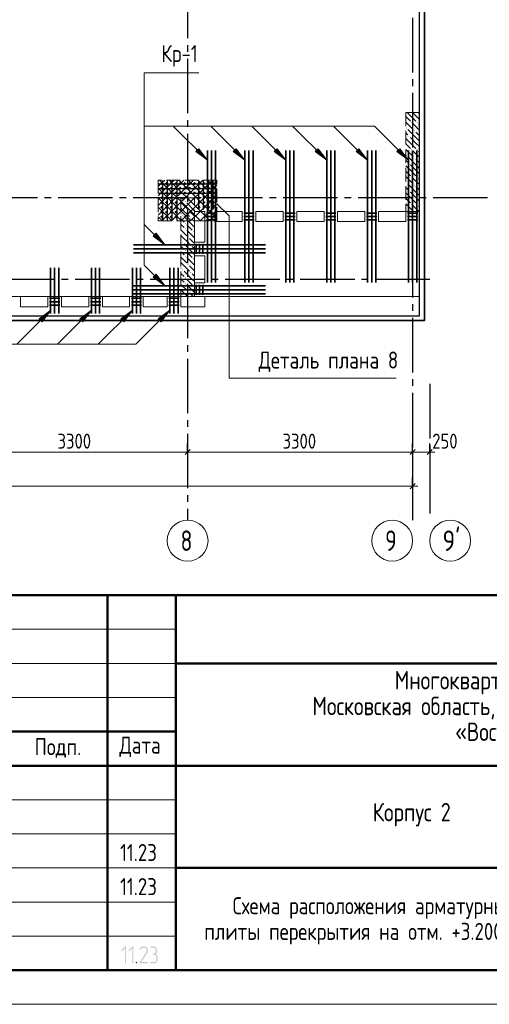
# Model space of a CAD drawing. Header units: millimetres. Extents: x 0 to 43617, y 0 to 59400.
# Tile 9 of 29: x 27211 to 34098, y 0 to 14442. Entities that reach past the tile are written whole.
import ezdxf

# ---------------------------------------------------------------- set-up
doc = ezdxf.new("R2010")
doc.units = ezdxf.units.MM
doc.linetypes.add('______2', pattern=[270, 200, -70])
doc.linetypes.add('______5', pattern=[1100, 800, -100, 100, -100])
for name, color, linetype, lineweight in [('S1 Стержни арматуры фон', 7, 'Continuous', 25), ('Standard', 7, 'Continuous', 25), ('Вспомогательная арматура', 7, 'Continuous', 25), ('ЖБ Пилон', 180, 'Continuous', 25), ('Оси', 40, '______5', 18), ('Позиционная метка номер позиции', 7, 'Continuous', 13), ('Поперечная арматура', 7, 'Continuous', 25), ('Поперечное армирование AW фон', 7, 'Continuous', 25), ('Примечания', 7, 'Continuous', 25)]:
    doc.layers.add(name, color=color, linetype=linetype, lineweight=lineweight)
doc.layers.add('ЖБ Перекрытие верхний уровень', color=7, linetype='Continuous', lineweight=25, true_color=0xe0e0ff)
doc.styles.add('GOST 2.304-81', font='txt')
doc.styles.add('ISOCPEUR', font='txt')

msp = doc.modelspace()

# ---------------------------------------------------------------- hatches: boundary and pattern name
at = {"layer": 'Standard', "linetype": 'Continuous', "lineweight": 25, "transparency": 33554687}
for points in [[(28772, 610), (28772, 609), (28772, 608), (28772, 607), (28771, 606), (28771, 605), (28771, 605), (28770, 604), (28769, 603), (28768, 602), (28767, 602), (28765, 601), (28763, 601), (28763, 601), (28762, 601), (28761, 602), (28761, 602), (28760, 602), (28759, 602), (28758, 603), (28757, 603), (28756, 604), (28756, 605), (28755, 605), (28755, 606), (28755, 607), (28754, 608), (28754, 609), (28754, 610), (28754, 820), (28716, 782), (28715, 780), (28713, 780), (28712, 779), (28710, 779), (28708, 779), (28707, 780), (28705, 780), (28704, 782), (28702, 783), (28702, 785), (28701, 786), (28701, 788), (28701, 788), (28701, 789), (28701, 790), (28702, 790), (28702, 791), (28702, 792), (28703, 793), (28704, 794), (28757, 848), (28758, 849), (28760, 849), (28761, 850), (28763, 850), (28765, 850), (28766, 849), (28768, 849), (28769, 848), (28770, 847), (28770, 846), (28771, 846), (28771, 845), (28772, 844), (28772, 843), (28772, 842), (28772, 841)], [(28878, 610), (28878, 609), (28878, 608), (28878, 607), (28878, 606), (28878, 605), (28877, 605), (28877, 604), (28876, 603), (28875, 602), (28873, 602), (28872, 601), (28870, 601), (28869, 601), (28869, 601), (28868, 602), (28867, 602), (28866, 602), (28865, 602), (28865, 603), (28863, 603), (28863, 604), (28862, 605), (28862, 605), (28861, 606), (28861, 607), (28861, 608), (28861, 609), (28861, 610), (28861, 820), (28823, 782), (28821, 780), (28820, 780), (28818, 779), (28817, 779), (28815, 779), (28813, 780), (28812, 780), (28810, 782), (28809, 783), (28808, 785), (28808, 786), (28808, 788), (28808, 788), (28808, 789), (28808, 790), (28808, 790), (28809, 791), (28809, 792), (28810, 793), (28810, 794), (28863, 848), (28865, 849), (28866, 849), (28868, 850), (28869, 850), (28871, 850), (28873, 849), (28874, 849), (28876, 848), (28876, 847), (28877, 846), (28877, 846), (28878, 845), (28878, 844), (28878, 843), (28878, 842), (28878, 841)], [(29082, 601), (28976, 601), (28975, 601), (28973, 602), (28971, 603), (28970, 604), (28969, 606), (28968, 607), (28967, 609), (28967, 611), (28967, 612), (28968, 613), (28968, 614), (28969, 615), (29066, 763), (29070, 770), (29073, 776), (29074, 779), (29074, 782), (29075, 786), (29075, 789), (29075, 791), (29075, 793), (29074, 795), (29074, 798), (29073, 800), (29073, 802), (29072, 804), (29071, 806), (29070, 807), (29069, 809), (29068, 811), (29067, 813), (29065, 814), (29064, 816), (29062, 818), (29060, 819), (29059, 821), (29057, 822), (29055, 823), (29053, 824), (29051, 826), (29049, 827), (29047, 828), (29045, 828), (29043, 829), (29041, 830), (29039, 831), (29036, 831), (29034, 831), (29032, 832), (29030, 832), (29028, 832), (29024, 832), (29021, 831), (29018, 831), (29016, 830), (29013, 829), (29010, 828), (29007, 827), (29005, 825), (29002, 823), (29000, 821), (28997, 819), (28995, 816), (28993, 813), (28991, 809), (28989, 806), (28988, 802), (28987, 800), (28986, 799), (28985, 798), (28984, 798), (28984, 797), (28982, 797), (28981, 796), (28980, 796), (28978, 796), (28976, 797), (28974, 797), (28973, 798), (28972, 799), (28972, 800), (28971, 800), (28971, 801), (28971, 802), (28970, 803), (28970, 804), (28970, 805), (28971, 808), (28972, 811), (28973, 813), (28974, 816), (28975, 818), (28976, 820), (28978, 823), (28979, 825), (28980, 827), (28982, 829), (28983, 831), (28985, 832), (28987, 834), (28988, 836), (28990, 837), (28992, 839), (28994, 840), (28998, 843), (29001, 845), (29005, 846), (29009, 848), (29013, 849), (29018, 849), (29022, 850), (29027, 850), (29030, 850), (29033, 850), (29036, 849), (29039, 849), (29042, 848), (29045, 848), (29048, 847), (29051, 846), (29054, 845), (29056, 843), (29059, 842), (29062, 840), (29064, 839), (29067, 837), (29070, 835), (29072, 833), (29075, 830), (29077, 828), (29079, 826), (29081, 823), (29083, 820), (29085, 818), (29087, 815), (29088, 813), (29089, 810), (29090, 807), (29091, 804), (29092, 801), (29092, 798), (29093, 795), (29093, 792), (29093, 789), (29093, 784), (29092, 780), (29092, 776), (29090, 772), (29090, 770), (29089, 767), (29088, 765), (29087, 763), (29086, 760), (29084, 758), (29083, 755), (29081, 753), (28993, 619), (29082, 619), (29084, 619), (29086, 618), (29087, 618), (29088, 616), (29090, 615), (29091, 613), (29091, 612), (29091, 610), (29091, 609), (29091, 607), (29090, 606), (29089, 604), (29088, 603), (29088, 603), (29087, 602), (29086, 602), (29085, 602), (29084, 601), (29083, 601)], [(29205, 737), (29208, 736), (29211, 734), (29214, 732), (29216, 730), (29219, 727), (29221, 724), (29223, 722), (29225, 718), (29227, 715), (29229, 712), (29230, 708), (29232, 705), (29233, 701), (29233, 697), (29234, 694), (29234, 690), (29234, 655), (29234, 652), (29233, 649), (29233, 646), (29233, 644), (29232, 641), (29231, 639), (29231, 636), (29230, 634), (29229, 632), (29228, 629), (29226, 627), (29225, 625), (29223, 623), (29222, 621), (29220, 619), (29218, 617), (29216, 615), (29214, 613), (29212, 611), (29210, 610), (29208, 609), (29205, 607), (29203, 606), (29201, 605), (29198, 604), (29196, 603), (29194, 603), (29191, 602), (29188, 602), (29186, 602), (29183, 601), (29180, 601), (29136, 601), (29134, 601), (29132, 602), (29131, 603), (29129, 604), (29128, 605), (29128, 607), (29127, 608), (29127, 610), (29127, 611), (29128, 613), (29128, 614), (29129, 616), (29130, 616), (29130, 617), (29131, 618), (29132, 618), (29133, 619), (29134, 619), (29135, 619), (29136, 619), (29180, 619), (29184, 619), (29188, 620), (29191, 620), (29194, 622), (29197, 623), (29200, 625), (29203, 627), (29206, 629), (29208, 632), (29210, 635), (29212, 638), (29213, 641), (29215, 644), (29215, 647), (29216, 651), (29216, 655), (29216, 690), (29216, 694), (29215, 697), (29215, 701), (29213, 704), (29212, 707), (29210, 710), (29208, 713), (29206, 715), (29203, 718), (29200, 720), (29197, 722), (29194, 723), (29191, 724), (29188, 725), (29184, 726), (29180, 726), (29171, 726), (29169, 726), (29168, 726), (29166, 727), (29165, 728), (29164, 730), (29163, 731), (29163, 733), (29163, 735), (29163, 736), (29163, 737), (29164, 738), (29165, 740), (29165, 741), (29166, 742), (29167, 742), (29167, 743), (29168, 743), (29169, 743), (29170, 743), (29171, 743), (29175, 743), (29179, 744), (29182, 745), (29185, 746), (29188, 747), (29191, 749), (29194, 751), (29197, 754), (29199, 756), (29201, 759), (29203, 762), (29204, 765), (29206, 768), (29206, 772), (29207, 775), (29207, 779), (29207, 797), (29207, 800), (29206, 804), (29206, 807), (29204, 810), (29203, 814), (29201, 816), (29199, 819), (29197, 822), (29194, 824), (29191, 826), (29188, 828), (29185, 830), (29182, 831), (29179, 832), (29175, 832), (29171, 832), (29136, 832), (29134, 832), (29132, 833), (29131, 834), (29129, 835), (29128, 836), (29128, 838), (29127, 839), (29127, 841), (29127, 842), (29128, 844), (29128, 845), (29129, 847), (29130, 847), (29130, 848), (29131, 849), (29132, 849), (29133, 850), (29134, 850), (29135, 850), (29136, 850), (29171, 850), (29174, 850), (29177, 850), (29180, 849), (29182, 849), (29185, 849), (29187, 848), (29190, 847), (29192, 846), (29194, 845), (29197, 844), (29199, 843), (29201, 841), (29203, 840), (29205, 838), (29207, 836), (29209, 835), (29211, 833), (29213, 831), (29214, 829), (29216, 826), (29217, 824), (29219, 822), (29220, 820), (29221, 817), (29222, 815), (29222, 813), (29223, 810), (29224, 807), (29224, 805), (29224, 802), (29225, 800), (29225, 797), (29225, 779), (29225, 773), (29225, 772), (29225, 771), (29225, 770), (29224, 770), (29224, 768), (29224, 767), (29223, 767), (29223, 766), (29223, 764), (29222, 761), (29221, 759), (29220, 756), (29218, 753), (29217, 751), (29215, 749), (29214, 746), (29212, 744), (29210, 742), (29208, 740)], [(28923, 619), (28924, 619), (28926, 618), (28927, 618), (28929, 616), (28930, 615), (28931, 613), (28932, 612), (28932, 610), (28932, 609), (28931, 607), (28930, 606), (28929, 604), (28929, 603), (28928, 603), (28927, 602), (28927, 602), (28926, 602), (28925, 601), (28924, 601), (28923, 601), (28921, 601), (28919, 602), (28917, 603), (28916, 604), (28915, 605), (28914, 607), (28914, 608), (28914, 610), (28914, 611), (28914, 613), (28915, 614), (28916, 616), (28917, 616), (28917, 617), (28918, 618), (28919, 618), (28920, 619), (28921, 619), (28922, 619)]]:
    msp.add_hatch(color=7, dxfattribs=at).paths.add_polyline_path(points, flags=16)
at = {"layer": 'ЖБ Пилон', "linetype": 'Continuous', "lineweight": 18, "transparency": 33554687}
for points in [[(32874, 12853), (32881, 12860), (32887, 12853), (32881, 12847)], [(32954, 12933), (32961, 12940), (32967, 12933), (32961, 12927)], [(33034, 12933), (33041, 12940), (33047, 12933), (33041, 12927)], [(32914, 12733), (32921, 12740), (32927, 12733), (32921, 12727)], [(32994, 12813), (33001, 12820), (33007, 12813), (33001, 12807)], [(32874, 12453), (32881, 12460), (32887, 12453), (32881, 12447)], [(32954, 12533), (32961, 12540), (32967, 12533), (32961, 12527)], [(33034, 12533), (33041, 12540), (33047, 12533), (33041, 12527)], [(32914, 12333), (32921, 12340), (32927, 12333), (32921, 12327)], [(32994, 12413), (33001, 12420), (33007, 12413), (33001, 12407)], [(32954, 12133), (32961, 12140), (32967, 12133), (32961, 12127)], [(33034, 12133), (33041, 12140), (33047, 12133), (33041, 12127)], [(32874, 12053), (32881, 12060), (32887, 12053), (32881, 12047)], [(32994, 12013), (33001, 12020), (33007, 12013), (33001, 12007)], [(32914, 11933), (32921, 11940), (32927, 11933), (32921, 11927)], [(29634, 11773), (29641, 11780), (29647, 11773), (29641, 11767)], [(29754, 11733), (29761, 11740), (29767, 11733), (29761, 11727)], [(32954, 11733), (32961, 11740), (32967, 11733), (32961, 11727)], [(33034, 11733), (33041, 11740), (33047, 11733), (33041, 11727)], [(29594, 11573), (29601, 11580), (29607, 11573), (29601, 11567)], [(29674, 11653), (29681, 11660), (29687, 11653), (29681, 11647)], [(32874, 11653), (32881, 11660), (32887, 11653), (32881, 11647)], [(29634, 11453), (29641, 11460), (29647, 11453), (29641, 11447)], [(29714, 11533), (29721, 11540), (29727, 11533), (29721, 11527)], [(29634, 11373), (29641, 11380), (29647, 11373), (29641, 11367)], [(29754, 11333), (29761, 11340), (29767, 11333), (29761, 11327)], [(29594, 11173), (29601, 11180), (29607, 11173), (29601, 11167)], [(29674, 11253), (29681, 11260), (29687, 11253), (29681, 11247)], [(29714, 11133), (29721, 11140), (29727, 11133), (29721, 11127)], [(29634, 11053), (29641, 11060), (29647, 11053), (29641, 11047)], [(29634, 10973), (29641, 10980), (29647, 10973), (29641, 10967)], [(29674, 10853), (29681, 10860), (29687, 10853), (29681, 10847)], [(29754, 10933), (29761, 10940), (29767, 10933), (29761, 10927)], [(29594, 10773), (29601, 10780), (29607, 10773), (29601, 10767)], [(29714, 10733), (29721, 10740), (29727, 10733), (29721, 10727)], [(29634, 10653), (29641, 10660), (29647, 10653), (29641, 10647)], [(29634, 10573), (29641, 10580), (29647, 10573), (29641, 10567)], [(29674, 10453), (29681, 10460), (29687, 10453), (29681, 10447)], [(29754, 10533), (29761, 10540), (29767, 10533), (29761, 10527)]]:
    msp.add_hatch(color=7, dxfattribs=at).paths.add_polyline_path(points, flags=16)
at = {"layer": 'Позиционная метка номер позиции', "linetype": 'Continuous', "lineweight": 13, "transparency": 33554687}
for points in [[(29837, 12549), (29964, 12379), (29794, 12506)], [(30387, 12549), (30514, 12379), (30344, 12506)], [(30987, 12549), (31114, 12379), (30944, 12506)], [(31587, 12549), (31714, 12379), (31544, 12506)], [(32187, 12549), (32314, 12379), (32144, 12506)], [(32787, 12549), (32914, 12379), (32744, 12506)], [(29212, 11310), (29339, 11140), (29169, 11267)], [(29212, 10710), (29339, 10540), (29169, 10667)], [(27499, 10055), (27669, 10182), (27542, 10012)], [(28094, 10055), (28264, 10182), (28137, 10012)], [(28694, 10055), (28864, 10182), (28737, 10012)], [(29244, 10055), (29414, 10182), (29287, 10012)], [(29244, 10055), (29414, 10182), (29287, 10012)]]:
    msp.add_hatch(color=7, dxfattribs=at).paths.add_polyline_path(points, flags=16)

# ---------------------------------------------------------------- linework, layer by layer
at = {"layer": 'S1 Стержни арматуры фон', "color": 7, "linetype": 'Continuous', "lineweight": 35, "transparency": 33554687}
for p, q in [((29964, 12524), (29964, 10586)), ((29964, 12524), (29964, 10586)), ((30024, 12524), (30024, 10586)), ((30024, 12524), (30024, 10586)), ((30084, 12524), (30084, 10586)), ((30084, 12524), (30084, 10586)), ((30514, 12524), (30514, 10586)), ((30514, 12524), (30514, 10586)), ((30574, 12524), (30574, 10586)), ((30574, 12524), (30574, 10586)), ((30634, 12524), (30634, 10586)), ((30634, 12524), (30634, 10586)), ((31114, 12524), (31114, 10586)), ((31114, 12524), (31114, 10586)), ((31174, 12524), (31174, 10586)), ((31174, 12524), (31174, 10586)), ((31234, 12524), (31234, 10586)), ((31234, 12524), (31234, 10586)), ((31714, 12524), (31714, 10586)), ((31714, 12524), (31714, 10586)), ((31774, 12524), (31774, 10586)), ((31774, 12524), (31774, 10586)), ((31834, 12524), (31834, 10586)), ((31834, 12524), (31834, 10586)), ((32314, 12524), (32314, 10586)), ((32314, 12524), (32314, 10586)), ((32374, 12524), (32374, 10586)), ((32374, 12524), (32374, 10586)), ((32434, 12524), (32434, 10586)), ((32434, 12524), (32434, 10586)), ((32914, 12524), (32914, 10586)), ((32914, 12524), (32914, 10586)), ((32974, 12524), (32974, 10586)), ((32974, 12524), (32974, 10586)), ((33034, 12524), (33034, 10586)), ((33034, 12524), (33034, 10586)), ((28880, 11140), (30818, 11140)), ((28880, 11140), (30818, 11140)), ((28880, 11080), (30818, 11080)), ((28880, 11080), (30818, 11080)), ((28880, 11020), (30818, 11020)), ((28880, 11020), (30818, 11020)), ((27664, 10130), (27664, 10802)), ((27724, 10130), (27724, 10802)), ((27784, 10130), (27784, 10802)), ((28264, 10130), (28264, 10802)), ((28324, 10130), (28324, 10802)), ((28384, 10130), (28384, 10802)), ((28864, 10130), (28864, 10802)), ((28924, 10130), (28924, 10802)), ((28984, 10130), (28984, 10802)), ((29414, 10130), (29414, 10802)), ((29474, 10130), (29474, 10802)), ((29534, 10130), (29534, 10802)), ((28880, 10540), (30818, 10540)), ((28880, 10540), (30818, 10540)), ((28880, 10480), (30818, 10480)), ((28880, 10480), (30818, 10480)), ((28880, 10420), (30818, 10420)), ((28880, 10420), (30818, 10420))]:
    msp.add_line(p, q, dxfattribs=at)
at = {"layer": 'Standard', "color": 7, "linetype": 'Continuous', "lineweight": 13, "transparency": 33554687}
for p, q in [((26374, 8100), (29674, 8100)), ((29674, 8100), (32974, 8100)), ((32974, 8100), (33224, 8100)), ((33224, 8100), (33299, 8100)), ((32974, 7600), (7924, 7600)), ((32974, 7600), (33049, 7600)), ((23000, 5500), (29500, 5500)), ((23000, 5000), (29500, 5000)), ((23000, 4500), (29500, 4500)), ((23000, 3000), (29500, 3000)), ((23000, 2500), (29500, 2500)), ((23000, 2500), (29500, 2500)), ((23000, 2000), (29500, 2000)), ((23000, 2000), (29500, 2000)), ((23000, 1500), (29500, 1500)), ((23000, 1000), (29500, 1000))]:
    msp.add_line(p, q, dxfattribs=at)
at = {"layer": 'Standard', "color": 7, "linetype": 'Continuous', "lineweight": 25, "transparency": 33554687}
for p, q in [((29636, 8063), (29711, 8138)), ((32936, 8063), (33011, 8138)), ((33186, 8063), (33261, 8138)), ((33011, 7638), (32936, 7563)), ((23000, 500), (41500, 500)), ((23000, 500), (41500, 500)), ((23000, 500), (41500, 500))]:
    msp.add_line(p, q, dxfattribs=at)
at = {"layer": 'Standard', "color": 251, "linetype": 'Continuous', "lineweight": -3, "true_color": 0x656565, "transparency": 33554687}
for p, q in [((29674, 8100), (29674, 8225)), ((29674, 8100), (29674, 7975)), ((29674, 8100), (29674, 7648)), ((32974, 8100), (32974, 8225)), ((32974, 8100), (32974, 7975)), ((32974, 8100), (32974, 7648)), ((33224, 8100), (33224, 8225)), ((33224, 8100), (33224, 7975)), ((33224, 8100), (33224, 7648)), ((32974, 7600), (32974, 7725)), ((32974, 7600), (32974, 7475)), ((32974, 7600), (32974, 7600))]:
    msp.add_line(p, q, dxfattribs=at)
at = {"layer": 'Standard', "color": 7, "linetype": 'Continuous', "lineweight": 50, "transparency": 33554687}
for p, q in [((23000, 6000), (41500, 6000)), ((28500, 500), (28500, 6000)), ((29500, 500), (29500, 6000)), ((29500, 5000), (41500, 5000)), ((23000, 4000), (29500, 4000)), ((23000, 4000), (29500, 4000)), ((23000, 3500), (29500, 3500)), ((23000, 3500), (29500, 3500)), ((29500, 3500), (41500, 3500)), ((29500, 2000), (41500, 2000))]:
    msp.add_line(p, q, dxfattribs=at)
at = {"layer": 'Standard', "color": 7, "linetype": 'Continuous', "lineweight": 13, "transparency": 33554687}
msp.add_lwpolyline([(0, 0), (42000, 0), (42000, 59400), (0, 59400), (0, 0)], close=True, dxfattribs=at)
for points in [[(42000, 59400), (0, 59400), (0, 0), (42000, 0), (42000, 59400)], [(7674, 10380), (33074, 10380), (33074, 57220), (7674, 57220), (7674, 10380)]]:
    msp.add_lwpolyline(points, dxfattribs=at)
at = {"layer": 'Standard', "color": 7, "linetype": 'Continuous', "lineweight": 50, "transparency": 33554687}
msp.add_lwpolyline([(2000, 58900), (41500, 58900), (41500, 500), (2000, 500), (2000, 58900)], close=True, dxfattribs=at)
at = {"layer": 'Standard', "color": 254, "linetype": 'Continuous', "lineweight": 35, "true_color": 0xc4c4ff, "transparency": 33554687}
msp.add_lwpolyline([(7324, 10030), (33149, 10030), (33149, 57295), (7324, 57295), (7324, 10030)], dxfattribs=at)
at = {"layer": 'Standard', "color": 7, "linetype": 'Continuous', "lineweight": 25, "transparency": 33554687}
for points in [[(7394, 10100), (33074, 10100), (33074, 57220), (7394, 57220), (7394, 10100)], [(41500, 6000), (23000, 6000), (23000, 500), (41500, 500), (41500, 6000)]]:
    msp.add_lwpolyline(points, dxfattribs=at)
at = {"layer": 'Вспомогательная арматура', "color": 7, "linetype": 'Continuous', "lineweight": 25, "transparency": 33554687}
for p, q in [((30099, 12030), (29249, 12030)), ((29304, 12085), (29304, 11495)), ((29374, 12085), (29374, 11495)), ((29444, 12085), (29444, 11495)), ((29514, 12085), (29514, 11495)), ((29834, 12085), (29834, 11660)), ((29904, 12085), (29904, 11660)), ((29974, 12085), (29974, 11660)), ((30044, 12085), (30044, 11660)), ((30099, 11960), (29249, 11960)), ((30099, 11890), (29249, 11890))]:
    msp.add_line(p, q, dxfattribs=at)
at = {"layer": 'ЖБ Перекрытие верхний уровень', "color": 7, "linetype": 'Continuous', "lineweight": 18, "transparency": 33554687}
for p, q in [((33074, 10100), (33074, 25060)), ((29774, 11630), (29924, 11630)), ((29774, 11180), (29774, 11630)), ((29924, 11630), (29924, 11180)), ((30074, 11630), (30474, 11630)), ((30074, 11480), (30074, 11630)), ((30474, 11630), (30474, 11480)), ((30674, 11630), (31074, 11630)), ((30674, 11480), (30674, 11630)), ((31074, 11630), (31074, 11480)), ((31274, 11630), (31674, 11630)), ((31274, 11480), (31274, 11630)), ((31674, 11630), (31674, 11480)), ((31874, 11630), (32274, 11630)), ((31874, 11480), (31874, 11630)), ((32274, 11630), (32274, 11480)), ((32474, 11630), (32874, 11630)), ((32474, 11480), (32474, 11630)), ((32874, 11630), (32874, 11480)), ((30474, 11480), (30074, 11480)), ((31074, 11480), (30674, 11480)), ((31674, 11480), (31274, 11480)), ((32274, 11480), (31874, 11480)), ((32874, 11480), (32474, 11480)), ((29924, 11180), (29774, 11180)), ((29774, 10980), (29924, 10980)), ((29774, 10580), (29774, 10980)), ((29924, 10980), (29924, 10580)), ((29924, 10580), (29774, 10580)), ((27224, 10230), (27224, 10380)), ((27224, 10380), (27624, 10380)), ((27624, 10380), (27624, 10230)), ((27824, 10230), (27824, 10380)), ((27824, 10380), (28224, 10380)), ((28224, 10380), (28224, 10230)), ((28424, 10230), (28424, 10380)), ((28424, 10380), (28824, 10380)), ((28824, 10380), (28824, 10230)), ((29024, 10380), (29374, 10380)), ((29024, 10230), (29024, 10380)), ((29374, 10380), (29374, 10230)), ((29574, 10380), (29924, 10380)), ((29574, 10230), (29574, 10380)), ((29924, 10380), (29924, 10230)), ((27624, 10230), (27224, 10230)), ((28224, 10230), (27824, 10230)), ((28824, 10230), (28424, 10230)), ((29374, 10230), (29024, 10230)), ((29924, 10230), (29574, 10230)), ((18094, 10100), (33074, 10100))]:
    msp.add_line(p, q, dxfattribs=at)
at = {"layer": 'ЖБ Пилон', "color": 253, "linetype": '______2', "lineweight": 13, "true_color": 0xa0a0a0, "transparency": 33554687}
for p, q in [((32874, 13080), (32874, 11630)), ((33074, 13080), (32874, 13080)), ((33074, 11630), (33074, 13080)), ((29574, 11830), (29574, 10380)), ((29774, 11830), (29574, 11830)), ((29774, 10380), (29774, 11830)), ((32874, 11630), (33074, 11630)), ((29574, 10380), (29774, 10380))]:
    msp.add_line(p, q, dxfattribs=at)
at = {"layer": 'ЖБ Пилон', "color": 9, "linetype": 'Continuous', "lineweight": 18, "true_color": 0xc7c7c7, "transparency": 33554687}
for p, q in [((32874, 13020), (32941, 12953)), ((32941, 13033), (32894, 13080)), ((32941, 13033), (33021, 12953)), ((32974, 13080), (33021, 13033)), ((33021, 13033), (33074, 12980)), ((33054, 13080), (33074, 13060)), ((32874, 12940), (32981, 12833)), ((33021, 12873), (32981, 12913)), ((33061, 12833), (33021, 12873)), ((33061, 12913), (33074, 12900)), ((32874, 12780), (32901, 12753)), ((33021, 12713), (32901, 12833)), ((32941, 12713), (33021, 12633)), ((33021, 12793), (33074, 12740)), ((33021, 12713), (33074, 12660)), ((32941, 12633), (32874, 12700)), ((32874, 12620), (32941, 12553)), ((32941, 12633), (33021, 12553)), ((33021, 12633), (33074, 12580)), ((32874, 12540), (32981, 12433)), ((33021, 12313), (32901, 12433)), ((33021, 12473), (32981, 12513)), ((33061, 12433), (33021, 12473)), ((33061, 12513), (33074, 12500)), ((32874, 12380), (32901, 12353)), ((32941, 12233), (32874, 12300)), ((32941, 12313), (33021, 12233)), ((33021, 12393), (33074, 12340)), ((33021, 12313), (33074, 12260)), ((32874, 12220), (32941, 12153)), ((32874, 12140), (32981, 12033)), ((32941, 12233), (33021, 12153)), ((33021, 12233), (33074, 12180)), ((33021, 11913), (32901, 12033)), ((33021, 12073), (32981, 12113)), ((33061, 12033), (33021, 12073)), ((33021, 11993), (33074, 11940)), ((33061, 12113), (33074, 12100)), ((32874, 11980), (32901, 11953)), ((32941, 11833), (32874, 11900)), ((32941, 11913), (33021, 11833)), ((33021, 11913), (33074, 11860)), ((29574, 11760), (29661, 11673)), ((29621, 11793), (29584, 11830)), ((29661, 11753), (29774, 11640)), ((29664, 11830), (29741, 11753)), ((29744, 11830), (29774, 11800)), ((32874, 11820), (32941, 11753)), ((32874, 11740), (32981, 11633)), ((32941, 11833), (33021, 11753)), ((33021, 11673), (32981, 11713)), ((33021, 11833), (33074, 11780)), ((33061, 11713), (33074, 11700)), ((29574, 11600), (29581, 11593)), ((29581, 11673), (29701, 11553)), ((29774, 11560), (29701, 11633)), ((32904, 11630), (32901, 11633)), ((33061, 11633), (33021, 11673)), ((29574, 11520), (29621, 11473)), ((29581, 11433), (29574, 11440)), ((29621, 11393), (29581, 11433)), ((29741, 11433), (29621, 11553)), ((29661, 11433), (29741, 11353)), ((29741, 11513), (29774, 11480)), ((29741, 11433), (29774, 11400)), ((29574, 11360), (29661, 11273)), ((29581, 11273), (29701, 11153)), ((29661, 11353), (29774, 11240)), ((29574, 11200), (29581, 11193)), ((29574, 11120), (29621, 11073)), ((29741, 11033), (29621, 11153)), ((29774, 11160), (29701, 11233)), ((29581, 11033), (29574, 11040)), ((29621, 10993), (29581, 11033)), ((29661, 11033), (29741, 10953)), ((29741, 11113), (29774, 11080)), ((29741, 11033), (29774, 11000)), ((29574, 10960), (29661, 10873)), ((29581, 10873), (29701, 10753)), ((29661, 10953), (29774, 10840)), ((29774, 10760), (29701, 10833)), ((29574, 10800), (29581, 10793)), ((29574, 10720), (29621, 10673)), ((29741, 10633), (29621, 10753)), ((29741, 10713), (29774, 10680)), ((29581, 10633), (29574, 10640)), ((29574, 10560), (29661, 10473)), ((29621, 10593), (29581, 10633)), ((29661, 10633), (29741, 10553)), ((29661, 10553), (29774, 10440)), ((29741, 10633), (29774, 10600)), ((29574, 10400), (29581, 10393)), ((29581, 10473), (29674, 10380)), ((29754, 10380), (29701, 10433))]:
    msp.add_line(p, q, dxfattribs=at)
at = {"layer": 'Оси', "color": 8, "linetype": '______5', "lineweight": -3, "transparency": 33554687}
for p, q in [((29674, 25969), (29674, 7100)), ((32974, 25469), (32974, 7100)), ((34074, 11830), (4600, 11830)), ((33224, 10630), (4600, 10630)), ((33224, 9100), (33224, 7100))]:
    msp.add_line(p, q, dxfattribs=at)
at = {"layer": 'Оси', "color": 7, "linetype": 'Continuous', "lineweight": 13, "transparency": 33554687}
for centre in [(29674, 6800), (32674, 6800), (33524, 6800)]:
    msp.add_circle(centre, 300, dxfattribs=at)
at = {"layer": 'Позиционная метка номер позиции', "color": 7, "linetype": 'Continuous', "lineweight": 13, "transparency": 33554687}
for p, q in [((29964, 12379), (29464, 12879)), ((30514, 12379), (30014, 12879)), ((31114, 12379), (30614, 12879)), ((31714, 12379), (31214, 12879)), ((32314, 12379), (31814, 12879)), ((29794, 12506), (29837, 12549)), ((29964, 12379), (29794, 12506)), ((29816, 12527), (29805, 12538)), ((29837, 12549), (29964, 12379)), ((30344, 12506), (30387, 12549)), ((30514, 12379), (30344, 12506)), ((30366, 12527), (30355, 12538)), ((30387, 12549), (30514, 12379)), ((30944, 12506), (30987, 12549)), ((31114, 12379), (30944, 12506)), ((30966, 12527), (30955, 12538)), ((30987, 12549), (31114, 12379)), ((31544, 12506), (31587, 12549)), ((31714, 12379), (31544, 12506)), ((31566, 12527), (31555, 12538)), ((31587, 12549), (31714, 12379)), ((32144, 12506), (32187, 12549)), ((32314, 12379), (32144, 12506)), ((32166, 12527), (32155, 12538)), ((32187, 12549), (32314, 12379)), ((32744, 12506), (32787, 12549)), ((32914, 12379), (32744, 12506)), ((32766, 12527), (32755, 12538)), ((32787, 12549), (32914, 12379)), ((29964, 12379), (29964, 12379)), ((29964, 12379), (29964, 12379)), ((29964, 12379), (29964, 12379)), ((30514, 12379), (30514, 12379)), ((30514, 12379), (30514, 12379)), ((30514, 12379), (30514, 12379)), ((31114, 12379), (31114, 12379)), ((31114, 12379), (31114, 12379)), ((31114, 12379), (31114, 12379)), ((31714, 12379), (31714, 12379)), ((31714, 12379), (31714, 12379)), ((31714, 12379), (31714, 12379)), ((32314, 12379), (32314, 12379)), ((32314, 12379), (32314, 12379)), ((32314, 12379), (32314, 12379)), ((32914, 12379), (32914, 12379)), ((32914, 12379), (32914, 12379)), ((32914, 12379), (32914, 12379)), ((29339, 11140), (29039, 11440)), ((29169, 11267), (29212, 11310)), ((29339, 11140), (29169, 11267)), ((29190, 11289), (29180, 11299)), ((29212, 11310), (29339, 11140)), ((29339, 11140), (29339, 11140)), ((29339, 11140), (29339, 11140)), ((29339, 11140), (29339, 11140)), ((29169, 10667), (29212, 10710)), ((29190, 10689), (29180, 10699)), ((29212, 10710), (29339, 10540)), ((29339, 10540), (29169, 10667)), ((29339, 10540), (29339, 10540)), ((29339, 10540), (29339, 10540)), ((29339, 10540), (29339, 10540)), ((27669, 10182), (27169, 9682)), ((27499, 10055), (27669, 10182)), ((27669, 10182), (27542, 10012)), ((27669, 10182), (27669, 10182)), ((27669, 10182), (27669, 10182)), ((27669, 10182), (27669, 10182)), ((28264, 10182), (27764, 9682)), ((28094, 10055), (28264, 10182)), ((28264, 10182), (28137, 10012)), ((28264, 10182), (28264, 10182)), ((28264, 10182), (28264, 10182)), ((28264, 10182), (28264, 10182)), ((28864, 10182), (28364, 9682)), ((28694, 10055), (28864, 10182)), ((28864, 10182), (28737, 10012)), ((28864, 10182), (28864, 10182)), ((28864, 10182), (28864, 10182)), ((28864, 10182), (28864, 10182)), ((29414, 10182), (28914, 9682)), ((29244, 10055), (29414, 10182)), ((29244, 10055), (29414, 10182)), ((29414, 10182), (29287, 10012)), ((29414, 10182), (29287, 10012)), ((29414, 10182), (29414, 10182)), ((29414, 10182), (29414, 10182)), ((29414, 10182), (29414, 10182)), ((29414, 10182), (29414, 10182)), ((29414, 10182), (29414, 10182)), ((29414, 10182), (29414, 10182)), ((27542, 10012), (27499, 10055)), ((27521, 10033), (27510, 10023)), ((28137, 10012), (28094, 10055)), ((28116, 10033), (28105, 10023)), ((28737, 10012), (28694, 10055)), ((28716, 10033), (28705, 10023)), ((29287, 10012), (29244, 10055)), ((29287, 10012), (29244, 10055)), ((29266, 10033), (29255, 10023)), ((29266, 10033), (29255, 10023))]:
    msp.add_line(p, q, dxfattribs=at)
for points in [[(29339, 10540), (29039, 10840), (29039, 13660), (29839, 13660)], [(32914, 12379), (32414, 12879), (29039, 12879), (29039, 13660), (29839, 13660)], [(29414, 10182), (28914, 9682), (26014, 9682), (26014, 8682), (26814, 8682)]]:
    msp.add_lwpolyline(points, dxfattribs=at)
at = {"layer": 'Поперечная арматура', "color": 7, "linetype": 'Continuous', "lineweight": 50, "transparency": 33554687}
for centre in [(29294, 12040), (29364, 12040), (29434, 12040), (29504, 12040), (29564, 12040), (29634, 12040), (29704, 12040), (29774, 12040), (29844, 12040), (29914, 12040), (29984, 12040), (30054, 12040), (29294, 11970), (29294, 11900), (29364, 11970), (29364, 11900), (29434, 11970), (29434, 11900), (29504, 11970), (29504, 11900), (29564, 11970), (29564, 11900), (29634, 11970), (29634, 11900), (29704, 11970), (29704, 11900), (29774, 11970), (29774, 11900), (29844, 11970), (29844, 11900), (29914, 11970), (29914, 11900), (29984, 11970), (29984, 11900), (30054, 11970), (30054, 11900), (29294, 11830), (29294, 11760), (29364, 11830), (29364, 11760), (29434, 11830), (29434, 11760), (29504, 11830), (29504, 11760), (29844, 11830), (29844, 11760), (29914, 11830), (29914, 11760), (29984, 11830), (29984, 11760), (30054, 11830), (30054, 11760), (29294, 11690), (29294, 11620), (29294, 11550), (29364, 11690), (29364, 11620), (29364, 11550), (29434, 11690), (29434, 11620), (29434, 11550), (29504, 11690), (29504, 11620), (29504, 11550), (29844, 11690), (29914, 11690), (29984, 11690), (30054, 11690)]:
    msp.add_circle(centre, 5, dxfattribs=at)
at = {"layer": 'Поперечное армирование AW фон', "color": 7, "linetype": 'Continuous', "lineweight": 35, "transparency": 33554687}
for p, q in [((29949, 11605), (30099, 11605)), ((29949, 11555), (30099, 11555)), ((30499, 11605), (30649, 11605)), ((30499, 11555), (30649, 11555)), ((31099, 11605), (31249, 11605)), ((31099, 11555), (31249, 11555)), ((31699, 11605), (31849, 11605)), ((31699, 11555), (31849, 11555)), ((32299, 11605), (32449, 11605)), ((32299, 11555), (32449, 11555)), ((32899, 11605), (33049, 11605)), ((32899, 11555), (33049, 11555)), ((29949, 11505), (30099, 11505)), ((30499, 11505), (30649, 11505)), ((31099, 11505), (31249, 11505)), ((31699, 11505), (31849, 11505)), ((32299, 11505), (32449, 11505)), ((32899, 11505), (33049, 11505)), ((29799, 11155), (29799, 11005)), ((29849, 11155), (29849, 11005)), ((29899, 11155), (29899, 11005)), ((29799, 10555), (29799, 10405)), ((29849, 10555), (29849, 10405)), ((29899, 10555), (29899, 10405)), ((27799, 10355), (27649, 10355)), ((27799, 10305), (27649, 10305)), ((27799, 10255), (27649, 10255)), ((28399, 10355), (28249, 10355)), ((28399, 10305), (28249, 10305)), ((28399, 10255), (28249, 10255)), ((28999, 10355), (28849, 10355)), ((28999, 10305), (28849, 10305)), ((28999, 10255), (28849, 10255)), ((29549, 10355), (29399, 10355)), ((29549, 10305), (29399, 10305)), ((29549, 10255), (29399, 10255))]:
    msp.add_line(p, q, dxfattribs=at)
at = {"layer": 'Примечания', "color": 252, "linetype": 'Continuous', "lineweight": 13, "true_color": 0x8f8f8f, "transparency": 33554687}
for p, q in [((29244, 11996), (29338, 12090)), ((29244, 11856), (29478, 12090)), ((29244, 11716), (29618, 12090)), ((29264, 12090), (29721, 11633)), ((29301, 11633), (29758, 12090)), ((29404, 12090), (29861, 11633)), ((29441, 11633), (29898, 12090)), ((29544, 12090), (30001, 11633)), ((29581, 11633), (30038, 12090)), ((29684, 12090), (30104, 11670)), ((29721, 11633), (30104, 12016)), ((29824, 12090), (30104, 11810)), ((29964, 12090), (30104, 11950)), ((29244, 11970), (29581, 11633)), ((29861, 11633), (30104, 11876)), ((29244, 11830), (29441, 11633)), ((30001, 11633), (30104, 11736)), ((29244, 11690), (29301, 11633)), ((29244, 11576), (29301, 11633)), ((29298, 11490), (29441, 11633)), ((29301, 11633), (29444, 11490)), ((29438, 11490), (29581, 11633)), ((29441, 11633), (29584, 11490)), ((29578, 11490), (29721, 11633)), ((29581, 11633), (29724, 11490)), ((29718, 11490), (29861, 11633)), ((29721, 11633), (29864, 11490)), ((29858, 11490), (30001, 11633)), ((29861, 11633), (30004, 11490)), ((29998, 11490), (30104, 11596)), ((30001, 11633), (30104, 11530)), ((29244, 11550), (29304, 11490))]:
    msp.add_line(p, q, dxfattribs=at)
at = {"layer": 'Примечания', "color": 7, "linetype": '______2', "lineweight": 13, "transparency": 33554687}
for p, q in [((30104, 12090), (29244, 12090)), ((29244, 12090), (29244, 11490)), ((30104, 11490), (30104, 12090)), ((29244, 11490), (30104, 11490))]:
    msp.add_line(p, q, dxfattribs=at)
at = {"layer": 'Примечания', "color": 7, "linetype": 'Continuous', "lineweight": 13, "transparency": 33554687}
msp.add_lwpolyline([(30104, 11740), (30281, 11563), (30281, 9182), (32731, 9182)], dxfattribs=at)

# ---------------------------------------------------------------- texts
at = {"layer": 'Standard', "color": 7, "linetype": 'Continuous', "lineweight": 25, "transparency": 33554687, "attachment_point": 7, "style": 'GOST 2.304-81'}
for s, insert, char_height, width in [('Кр-1', (29289, 13752), 250, 675.67), ('3300', (27766, 8150), 220, 641.48), ('3300', (31066, 8150), 220, 641.48), ('250', (33261, 8150), 220, 516.4), ('Многоквартирный\\~жилой\\~дом\\~по\\~адресу:\\~', (32710, 4545), 270, 5717.08), ('Московская\\~область,\\~городской\\~округ\\~Звенигород,\\~район\\~', (31504, 4167), 270, 8136.21), ('«Восточный»,\\~микрорайон\\~2', (33597, 3789), 270, 3952.83), ('Подп.', (27431, 3614), 250, 764.53), ('Дата', (28673, 3625), 250, 782.23), ('Корпус\\~2', (32388, 2610), 270, 1362.88), ('11.23', (28683, 2101), 250, 693.37), ('11.23', (28683, 1601), 250, 693.37)]:
    msp.add_mtext(s, dxfattribs=dict(at, insert=insert, char_height=char_height, width=width))
at = {"layer": 'Standard', "color": 7, "linetype": 'Continuous', "lineweight": 25, "transparency": 33554687, "insert": (33000, 1571), "char_height": 250, "width": 7616.88, "attachment_point": 2, "line_spacing_factor": 0.903614}
msp.add_mtext('\\A1;{\\fGOST 2.304-81|i0|b0;\\H250.000000;\\W1.000000;\\C7;Схема расположения арматурных каркасов}\\P{\\fGOST 2.304-81|i0|b0;\\H250.000000;\\W1.000000;\\C7;плиты перекрытия на отм. +3.200 (секции 3, 4)}\\P', dxfattribs=at)
at = {"layer": 'Оси', "color": 7, "linetype": 'Continuous', "lineweight": 25, "transparency": 33554687, "char_height": 300, "attachment_point": 7, "style": 'ISOCPEUR'}
for s, insert, width in [('\\W0.78;8', (29569, 6650), 326.41), ('\\W0.78;9', (32569, 6650), 326.41), ("\\W0.84;9'", (33412, 6650), 440.64)]:
    msp.add_mtext(s, dxfattribs=dict(at, insert=insert, width=width))
at = {"layer": 'Примечания', "color": 7, "linetype": 'Continuous', "lineweight": 25, "transparency": 33554687, "insert": (30714, 9273), "char_height": 250, "width": 2150.15, "attachment_point": 7, "style": 'GOST 2.304-81'}
msp.add_mtext('Деталь\\~плана\\~8', dxfattribs=at)

doc.saveas('drawing.dxf')
